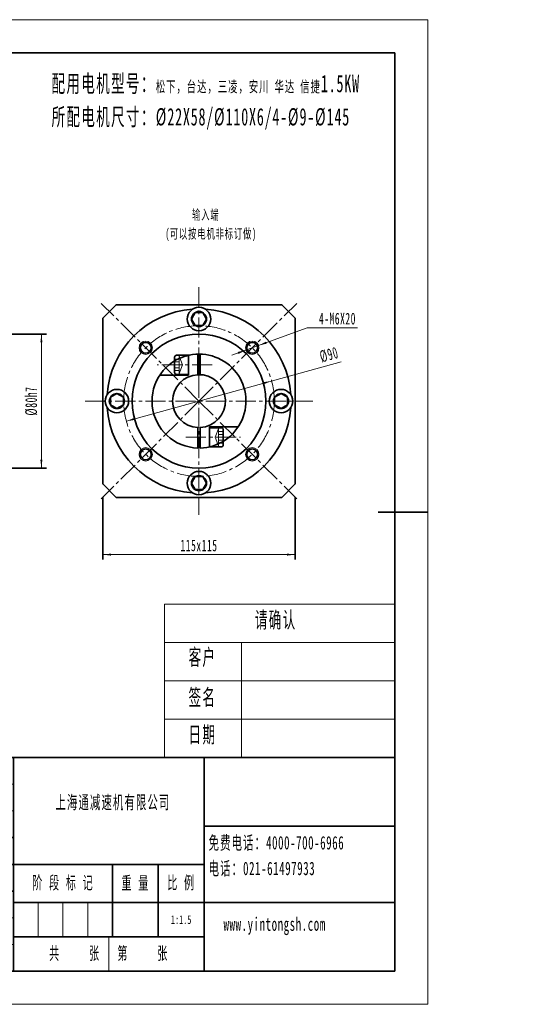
# Model space of a CAD drawing. Header units: millimetres. Extents: x 446 to 1937, y -1474 to 788.
# Tile 4 of 12: x 1632 to 1932, y -1474 to -886. Entities that reach past the tile are written whole.
import ezdxf
from ezdxf.enums import TextEntityAlignment as Align

# ---------------------------------------------------------------- set-up
doc = ezdxf.new("R2010")
doc.units = ezdxf.units.MM
doc.linetypes.add('点画线', pattern=[18, 12, -2, 2, -2])
doc.layers.get('0').update_dxf_attribs({"lineweight": 35})
for name, color, linetype, lineweight in [('EB0', 7, 'Continuous', 35), ('中心线层', 1, '点画线', 18), ('尺寸线层', 3, 'Continuous', 18), ('细实线层', 7, 'Continuous', 18), ('隐藏层', 7, 'Continuous', 18)]:
    doc.layers.add(name, color=color, linetype=linetype, lineweight=lineweight)
doc.styles.add('标准', font='txt', dxfattribs={"width": 0.6})
doc.dimstyles.new('标准', dxfattribs={"dimtxt": 7.029277, "dimasz": 5, "dimexe": 3, "dimexo": 0, "dimgap": 1.928433, "dimtad": 1, "dimdec": 1, "dimdsep": 46, "dimtxsty": '标准', "dimblk": '_CAXARROW', "dimcen": 0, "dimdle": 9, "dimazin": 2, "dimtfac": 0.707107, "dimtdec": 3, "dimtmove": 0, "dimatfit": 3, "dimldrblk": 'NONE', "dimfxl": 0, "dimfrac": 2, "dimtolj": 1, "dimlwd": 18, "dimarcsym": 0})

# ---------------------------------------------------------------- blocks, each defined once
blk = doc.blocks.new('*X60')
at = {"layer": 'EB0', "color": 0, "linetype": 'Continuous', "lineweight": 18}
for p, q in [((-415.8, 294.03), (415.8, 294.03)), ((-415.8, -294.03), (-415.8, 294.03)), ((415.8, 294.03), (415.8, -294.03)), ((415.8, -294.03), (-415.8, -294.03))]:
    blk.add_line(p, q, dxfattribs=at)
at = {"layer": 'EB0', "color": 0, "linetype": 'Continuous', "lineweight": 35}
for p, q in [((0, 294.03), (0, 264.33)), ((396, 274.23), (-396, 274.23)), ((-396, 274.23), (-396, -274.23)), ((396, -274.23), (396, 274.23)), ((-415.8, 0), (-386.1, 0)), ((415.8, 0), (386.1, 0)), ((0, -294.03), (0, -264.33)), ((-396, -274.23), (396, -274.23))]:
    blk.add_line(p, q, dxfattribs=at)
blk = doc.blocks.new('*X61')
at = {"layer": '细实线层', "linetype": 'Continuous', "lineweight": 18}
for p, q in [((0, 91.67), (137.51, 91.67)), ((0, 91.67), (0, 0)), ((137.51, 91.67), (137.51, 0)), ((0, 68.75), (137.51, 68.75)), ((45.84, 68.75), (45.84, 0)), ((0, 45.84), (137.51, 45.84)), ((0, 22.92), (137.51, 22.92)), ((0, 0), (137.51, 0))]:
    blk.add_line(p, q, dxfattribs=at)
at = {"layer": '尺寸线层', "linetype": 'Continuous', "lineweight": 18, "char_height": 9.658, "attachment_point": 1, "line_spacing_factor": 1.15057, "style": '标准'}
for s, insert, width in [('\\T1.1;请确认', (53.89, 87.03), 137.5061), ('\\T1.1; 客户', (9.96, 64.8), 45.8354), ('\\T1.1; 签名', (9.96, 40.81), 45.8354), ('\\T1.1; 日期', (9.96, 18.48), 45.8354)]:
    blk.add_mtext(s, dxfattribs=dict(at, insert=insert, width=width))
blk = doc.blocks.new('*X62')
at = {"layer": 'EB0', "linetype": 'Continuous', "lineweight": 35}
for p, q in [((-409.86, 127.512), (0, 127.512)), ((-409.86, 127.512), (-409.86, 0)), ((-387.09, 63.756), (-387.09, 127.512)), ((-364.32, 63.756), (-364.32, 127.512)), ((-327.888, 63.756), (-327.888, 127.512)), ((-291.456, 63.756), (-291.456, 127.512)), ((-264.132, 63.756), (-264.132, 127.512)), ((-227.7, 127.512), (-227.7, 0)), ((-113.85, 0), (-113.85, 127.512)), ((0, 127.512), (0, 0)), ((0, 86.526), (-113.85, 86.526)), ((-227.7, 79.695), (-409.86, 79.695)), ((-113.85, 63.756), (-409.86, 63.756)), ((-382.536, 0), (-382.536, 63.756)), ((-355.212, 0), (-355.212, 63.756)), ((-318.78, 0), (-318.78, 63.756)), ((-291.456, 0), (-291.456, 63.756)), ((-264.132, 0), (-264.132, 63.756)), ((-168.498, 63.756), (-168.498, 20.493)), ((-141.174, 63.756), (-141.174, 20.493)), ((-227.7, 47.817), (-409.86, 47.817)), ((-113.85, 40.986), (-227.7, 40.986)), ((0, 40.986), (-113.85, 40.986)), ((-113.85, 20.493), (-227.7, 20.493)), ((0, 0), (-409.86, 0))]:
    blk.add_line(p, q, dxfattribs=at)
at = {"layer": '细实线层', "linetype": 'Continuous', "lineweight": 18}
for p, q in [((-227.7, 111.573), (-409.86, 111.573)), ((-227.7, 95.634), (-409.86, 95.634)), ((-212.8995, 40.986), (-212.8995, 20.493)), ((-198.099, 40.986), (-198.099, 20.493)), ((-183.2985, 40.986), (-183.2985, 20.493)), ((-227.7, 31.878), (-409.86, 31.878)), ((-227.7, 15.939), (-409.86, 15.939))]:
    blk.add_line(p, q, dxfattribs=at)
at = {"layer": '隐藏层', "linetype": 'Continuous', "lineweight": 18}
blk.add_line((-170.775, 20.493), (-170.775, 0), dxfattribs=at)
at = {"layer": 'EB0', "attachment_point": 5, "line_spacing_factor": 1.15057, "style": '标准'}
for s, insert, char_height, width in [('\\T1.1;标记', (-398.475, 71.7255), 7.67687, 22.77), ('\\T1.1;处数', (-375.705, 71.7255), 7.67687, 22.77), ('\\T1.1;分 区', (-346.104, 71.7255), 7.67687, 36.432), ('\\T1.1;更改文件号', (-309.59732, 71.7255), 7.6768699, 71.1752967), ('\\T1.1;签 名', (-277.794, 71.7255), 7.67687, 27.324), ('\\T1.1;年、月、日', (-245.86671, 71.7255), 7.6768699, 69.4848381), ('\\T1.1;设 计', (-396.198, 55.7865), 7.67687, 27.324), ('\\T1.1;设 计', (-396.198, 55.7865), 7.67687, 27.324), ('\\T1.1;标准化', (-305.118, 55.7865), 7.67687, 27.324), ('\\T1.1;阶 段 标 记', (-198.099, 52.371), 7.6768699, 59.202), ('\\T1.1;重 量', (-154.836, 52.371), 7.67687, 27.324), ('\\T1.1;比 例', (-127.512, 52.371), 7.67687, 27.324), ('\\T1.1;审 核', (-396.198, 23.9085), 7.67687, 27.324), ('\\T1.1;工 艺', (-396.198, 7.9695), 7.67687, 27.324), ('\\T1.1;批 准', (-305.118, 7.9695), 7.67687, 27.324), ('\\T1.1;共     张   第     张', (-170.775, 10.2465), 7.6768699, 113.85)]:
    blk.add_mtext(s, dxfattribs=dict(at, insert=insert, char_height=char_height, width=width))
at = {"layer": 'EB0', "color": 0, "linetype": 'Continuous', "style": '标准'}
for tag, height, width, p in [('标记C', 3.46514, 0.6, (-398.475, 119.5425)), ('处数C', 3.46514, 0.6, (-375.705, 119.5425)), ('分区C', 3.46514, 0.6, (-346.104, 119.5425)), ('更改文件_编号C', 3.46514, 0.6, (-309.672, 119.5425)), ('标记签名C', 3.46514, 0.6, (-277.794, 119.5425)), ('标记_日期C', 3.46514, 0.6, (-245.916, 119.5425)), ('更改文件_编号B', 3.46514, 0.6, (-309.672, 103.6035)), ('标记签名B', 3.46514, 0.6, (-277.794, 103.6035)), ('单位名称', 6.93027, 0.6, (-56.925, 107.019)), ('标记B', 3.46514, 0.6, (-398.475, 103.6035)), ('处数B', 3.46514, 0.6, (-375.705, 103.6035)), ('分区B', 3.46514, 0.6, (-346.104, 103.6035)), ('标记_日期B', 3.46514, 0.6, (-245.916, 103.6035)), ('材料名称', 6.93027, 0.6, (-170.775, 95.634)), ('标记A', 3.46514, 0.6, (-398.475, 87.6645)), ('处数A', 3.46514, 0.6, (-375.705, 87.6645)), ('分区A', 3.46514, 0.6, (-346.104, 87.6645)), ('更改文件_编号A', 3.46514, 0.6, (-309.672, 87.6645)), ('标记签名A', 3.46514, 0.6, (-277.794, 87.6645)), ('标记_日期A', 3.46514, 0.6, (-245.916, 87.6645)), ('图纸名称', 6.93027, 0.6, (-56.925, 63.756)), ('设计_人员编号', 3.46514, 0.6, (-368.874, 55.7865)), ('设计_日期', 3.46514, 0.6, (-336.996, 55.7865)), ('标准化_人员编号', 3.46514, 0.6, (-277.794, 55.7865)), ('标准化_日期', 3.46514, 0.6, (-245.916, 55.7865)), ('阶段标记A', 3.46514, 0.576517, (-220.29975, 30.7395)), ('阶段标记B', 3.46514, 0.576517, (-205.49925, 30.7395)), ('阶段标记C', 3.46514, 0.576517, (-190.69875, 30.7395)), ('阶段标记D', 3.46514, 0.576517, (-175.89825, 30.7395)), ('重量', 3.46514, 0.6, (-154.836, 30.7395)), ('图纸比例', 5.19771, 0.6, (-127.512, 30.7395)), ('审核_人员编号', 3.46514, 0.6, (-368.874, 23.9085)), ('审核_日期', 3.46514, 0.6, (-336.996, 23.9085)), ('图纸编号', 6.93027, 0.6, (-56.925, 20.493)), ('页数', 3.46514, 0.6, (-199.2375, 10.2465)), ('页码', 3.46514, 0.6, (-142.3125, 10.2465)), ('工艺_人员编号', 3.46514, 0.6, (-368.874, 7.9695)), ('工艺_日期', 3.46514, 0.6, (-336.996, 7.9695)), ('批准_人员编号', 3.46514, 0.6, (-277.794, 7.9695)), ('批准_日期', 3.46514, 0.6, (-245.916, 7.9695))]:
    blk.add_attdef(tag, text='', height=height, dxfattribs=dict(at, width=width)).set_placement(p, align=Align.MIDDLE_CENTER)
blk = doc.blocks.new('*X68')
at = {"layer": '尺寸线层', "linetype": 'Continuous', "lineweight": 18}
for points in [[(1681.96, -1205.86), (1686.96, -1205.24), (1686.96, -1206.49)], [(1796.96, -1205.86), (1791.96, -1205.24), (1791.96, -1206.49)]]:
    blk.add_hatch(color=0, dxfattribs=at).paths.add_polyline_path(points, flags=0)
at = {"layer": '尺寸线层', "color": 0, "linetype": 'Continuous', "lineweight": 35}
for p, q in [((1681.96, -1171.67), (1681.96, -1208.86)), ((1796.96, -1171.67), (1796.96, -1208.86))]:
    blk.add_line(p, q, dxfattribs=at)
at = {"layer": '尺寸线层', "color": 0, "linetype": 'Continuous', "lineweight": 18}
blk.add_line((1681.96, -1205.86), (1796.96, -1205.86), dxfattribs=at)
at = {"layer": '尺寸线层', "color": 0, "linetype": 'Continuous', "lineweight": 35, "insert": (1739.46, -1200.42), "char_height": 7.0293, "width": 48.3335, "attachment_point": 5, "line_spacing_factor": 1.15057, "style": '标准'}
blk.add_mtext('\\T1.1;115x115', dxfattribs=at)
blk = doc.blocks.new('_CAXARROW')
blk.add_hatch(color=0).paths.add_polyline_path([(0, 0), (-1, 0.125), (-1, -0.125)], flags=0)
blk = doc.blocks.new('_NONE')
blk = doc.blocks.new('*X69')
at = {"layer": '尺寸线层', "linetype": 'Continuous', "lineweight": 18}
for points in [[(1775.04, -1080.98), (1779.95, -1079.86), (1779.53, -1078.69)], [(1767.52, -1083.71), (1763.03, -1086), (1762.61, -1084.83)]]:
    blk.add_hatch(color=0, dxfattribs=at).paths.add_polyline_path(points, flags=0)
at = {"layer": '尺寸线层', "color": 0, "linetype": 'Continuous', "lineweight": 18}
for q in [(1759.06, -1086.78), (1834.05, -1070.41)]:
    blk.add_line((1804.16, -1070.41), q, dxfattribs=at)
at = {"layer": '尺寸线层', "color": 0, "linetype": 'Continuous', "lineweight": 35, "insert": (1822.15, -1064.96), "char_height": 7.0293, "width": 49.5317, "attachment_point": 5, "line_spacing_factor": 1.15057, "style": '标准'}
blk.add_mtext('\\T1.1;4-M6X20', dxfattribs=at)
blk = doc.blocks.new('*X75')
at = {"layer": '尺寸线层', "linetype": 'Continuous', "lineweight": 18}
for points in [[(1645.33, -1074.17), (1645.96, -1079.17), (1644.71, -1079.17)], [(1645.33, -1154.17), (1645.96, -1149.17), (1644.71, -1149.17)]]:
    blk.add_hatch(color=0, dxfattribs=at).paths.add_polyline_path(points, flags=0)
at = {"layer": '尺寸线层', "color": 0, "linetype": 'Continuous', "lineweight": 35}
for p, q in [((1514.1, -1074.17), (1648.33, -1074.17)), ((1514.1, -1154.17), (1648.33, -1154.17))]:
    blk.add_line(p, q, dxfattribs=at)
at = {"layer": '尺寸线层', "color": 0, "linetype": 'Continuous', "lineweight": 18}
blk.add_line((1645.33, -1074.17), (1645.33, -1154.17), dxfattribs=at)
at = {"layer": '尺寸线层', "color": 0, "linetype": 'Continuous', "lineweight": 35, "insert": (1639.36, -1114.17), "char_height": 7.0293, "width": 34.8097, "attachment_point": 5, "rotation": 90, "line_spacing_factor": 1.15057, "style": '标准'}
blk.add_mtext('\\T1.1;%%C80h7', dxfattribs=at)
blk = doc.blocks.new('*X78')
at = {"layer": 'EB0'}
for p, q in [((-14.53, 17.09), (-14.53, 26.18)), ((-13.39, 27.32), (-6.31, 27.32)), ((-6.31, 27.04), (-6.31, 15.68)), ((-6.31, 15.96), (-13.39, 15.96)), ((6.31, -27.04), (6.31, -15.68)), ((6.31, -15.96), (13.39, -15.96)), ((14.53, -17.09), (14.53, -26.18)), ((13.39, -27.32), (6.31, -27.32))]:
    blk.add_line(p, q, dxfattribs=at)
at = {"layer": 'EB0', "linetype": 'Continuous', "lineweight": 35}
for p, q in [((-6.31, 15.4), (-6.31, 27.32)), ((-0.7, 15.75), (-0.7, 28.03)), ((0.7, 15.75), (0.7, 28.03)), ((-6.31, 15.4), (-23.43, 15.4)), ((-0.7, -15.75), (-0.7, -28.03)), ((0.7, -15.75), (0.7, -28.03)), ((6.31, -15.4), (23.43, -15.4)), ((6.31, -15.4), (6.31, -27.32))]:
    blk.add_line(p, q, dxfattribs=at)
for radius, start, end in [(28.04, 103.13197, 268.56746), (28.04, 271.43254, 106.263), (15.77, 92.54732, 267.45268), (15.77, 272.54732, 92.54732)]:
    blk.add_arc((0, 0), radius, start, end, dxfattribs=at)
at = {"layer": 'EB0'}
for centre, start, end in [((-13.39, 26.18), 90, 180), ((-13.39, 17.09), 180, 270), ((13.39, -17.09), 0, 90), ((13.39, -26.18), 270, 0)]:
    blk.add_arc(centre, 1.14, start, end, dxfattribs=at)
at = {"layer": '中心线层', "linetype": '点画线', "lineweight": 18}
for p, q in [((0, 13.67), (0, 25.58)), ((7.83, 21.64), (-24.89, 21.64)), ((-7.83, -21.64), (24.89, -21.64))]:
    blk.add_line(p, q, dxfattribs=at)
at = {"layer": '细实线层', "linetype": 'Continuous', "lineweight": 18}
for p, q in [((-11.75, 25.08), (-14.53, 25.08)), ((-9.76, 21.64), (-11.95, 27.32)), ((-11.75, 16.48), (-11.75, 26.8)), ((-11.75, 23.36), (-14.53, 23.36)), ((-11.75, 19.92), (-14.53, 19.92)), ((-11.75, 18.2), (-14.53, 18.2)), ((-11.75, 18.2), (-14.53, 18.2)), ((-11.95, 15.96), (-9.76, 21.64)), ((11.95, -15.96), (9.76, -21.64)), ((11.75, -16.48), (11.75, -26.8)), ((9.76, -21.64), (11.95, -27.32)), ((11.75, -18.2), (14.53, -18.2)), ((11.75, -18.2), (14.53, -18.2)), ((11.75, -19.92), (14.53, -19.92)), ((11.75, -23.36), (14.53, -23.36)), ((11.75, -25.08), (14.53, -25.08))]:
    blk.add_line(p, q, dxfattribs=at)
blk = doc.blocks.new('*X86')
at = {"layer": '尺寸线层', "linetype": 'Continuous', "lineweight": 18}
for points in [[(1782.83, -1102.17), (1778.18, -1104.1), (1777.84, -1102.9)], [(1696.09, -1126.17), (1701.07, -1125.43), (1700.74, -1124.23)]]:
    blk.add_hatch(color=0, dxfattribs=at).paths.add_polyline_path(points, flags=0)
at = {"layer": '尺寸线层', "color": 0, "linetype": 'Continuous', "lineweight": 18}
blk.add_line((1824.39, -1090.67), (1696.09, -1126.17), dxfattribs=at)
at = {"layer": '尺寸线层', "color": 0, "insert": (1817.12, -1086.48), "char_height": 7.0293, "width": 20.244, "attachment_point": 5, "rotation": 15.46523, "line_spacing_factor": 1.15057, "style": '标准'}
blk.add_mtext('\\T1.1;%%C90', dxfattribs=at)

msp = doc.modelspace()

# ---------------------------------------------------------------- linework, layer by layer
at = {"layer": 'EB0', "linetype": 'Continuous', "lineweight": 35}
for p, q in [((1737.21, -1061.27), (1734.96, -1065.17)), ((1741.71, -1061.27), (1737.21, -1061.27)), ((1743.96, -1065.17), (1741.71, -1061.27)), ((1734.96, -1065.17), (1737.21, -1069.06)), ((1737.21, -1069.06), (1741.71, -1069.06)), ((1741.71, -1069.06), (1743.96, -1065.17)), ((1690.46, -1109.67), (1686.56, -1111.92)), ((1694.36, -1111.92), (1690.46, -1109.67)), ((1788.46, -1109.67), (1784.56, -1111.92)), ((1792.36, -1111.92), (1788.46, -1109.67)), ((1686.56, -1111.92), (1686.56, -1116.42)), ((1686.56, -1116.42), (1690.46, -1118.67)), ((1690.46, -1118.67), (1694.36, -1116.42)), ((1694.36, -1116.42), (1694.36, -1111.92)), ((1784.56, -1111.92), (1784.56, -1116.42)), ((1784.56, -1116.42), (1788.46, -1118.67)), ((1788.46, -1118.67), (1792.36, -1116.42)), ((1792.36, -1116.42), (1792.36, -1111.92)), ((1737.21, -1159.27), (1734.96, -1163.17)), ((1734.96, -1163.17), (1737.21, -1167.06)), ((1741.71, -1159.27), (1737.21, -1159.27)), ((1743.96, -1163.17), (1741.71, -1159.27)), ((1741.71, -1167.06), (1743.96, -1163.17)), ((1737.21, -1167.06), (1741.71, -1167.06))]:
    msp.add_line(p, q, dxfattribs=at)
at = {"layer": 'EB0'}
msp.add_lwpolyline([(1681.96, -1064.67), (1681.96, -1163.67), (1689.96, -1171.67), (1788.96, -1171.67), (1796.96, -1163.67), (1796.96, -1064.67), (1788.96, -1056.67), (1689.96, -1056.67)], close=True, dxfattribs=at)
at = {"layer": 'EB0', "linetype": 'Continuous', "lineweight": 35}
for centre, radius in [((1739.46, -1065.17), 7), ((1739.46, -1065.17), 4.5), ((1739.46, -1114.17), 40), ((1707.64, -1082.35), 3.25), ((1771.28, -1082.35), 3.25), ((1690.46, -1114.17), 7), ((1690.46, -1114.17), 4.5), ((1788.46, -1114.17), 7), ((1788.46, -1114.17), 4.5), ((1707.64, -1145.99), 3.25), ((1771.28, -1145.99), 3.25), ((1739.46, -1163.17), 7), ((1739.46, -1163.17), 4.5)]:
    msp.add_circle(centre, radius, dxfattribs=at)
at = {"layer": 'EB0'}
for start, end in [(93.98018, 176.01982), (3.98018, 86.01982), (183.98018, 266.01982), (273.98018, 356.01982)]:
    msp.add_arc((1739.46, -1114.17), 55, start, end, dxfattribs=at)
at = {"layer": '中心线层', "linetype": '点画线', "lineweight": 18}
for p, q in [((1739.46, -1046.17), (1739.46, -1182.17)), ((1739.46, -1114.17), (1681.12, -1055.83)), ((1739.46, -1114.17), (1797.8, -1055.83)), ((1671.46, -1114.17), (1807.46, -1114.17)), ((1739.46, -1114.17), (1681.12, -1172.5)), ((1739.46, -1114.17), (1797.8, -1172.5))]:
    msp.add_line(p, q, dxfattribs=at)
msp.add_circle((1739.46, -1114.17), 45, dxfattribs=at)
at = {"layer": '细实线层', "linetype": 'Continuous', "lineweight": 18}
for centre in [(1707.64, -1082.35), (1771.28, -1082.35), (1707.64, -1145.99), (1771.28, -1145.99)]:
    msp.add_circle(centre, 4, dxfattribs=at)

# ---------------------------------------------------------------- block references
at = {"layer": 'EB0', "linetype": 'Continuous', "lineweight": 35}
for name, p in [('*X60', (1460.4, -1180.42)), ('*X78', (1739.46, -1114.17)), ('*X61', (1718.92, -1327.04))]:
    msp.add_blockref(name, p, dxfattribs=at)
at = {"layer": 'EB0', "linetype": 'Continuous', "lineweight": 18}
msp.add_blockref('*X62', (1856.33, -1454.61), dxfattribs=at).add_auto_attribs({'图纸比例': '1:1.5'})

# ---------------------------------------------------------------- texts
at = {"layer": '尺寸线层', "linetype": 'Continuous', "lineweight": 18, "attachment_point": 1, "line_spacing_factor": 1.15057, "style": '标准'}
for s, insert, char_height, width in [('\\T1.1;配用电机型号：{\\H0.644856x;松下，台达，三凌，安川 华达 信捷}1.5KW\\P所配电机尺寸：%%C22X58/%%C110X6/4-%%C9-%%C145', (1651.4, -919.32), 10.362, 341.177), ('\\T1.1;      输入端\\P(可以按电机非标订做)', (1719.39, -999.87), 5.915, 54.8263), ('\\T1.1;{\\H0.790905x;上海通减速机有限公司\\P}', (1653.73, -1349.77), 10.115, 104.4765)]:
    msp.add_mtext(s, dxfattribs=dict(at, insert=insert, char_height=char_height, width=width))
at = {"layer": '尺寸线层', "attachment_point": 1, "line_spacing_factor": 1.15057, "style": '标准'}
for s, insert, char_height, width in [('\\T1.1;{\\H2.28571x;免费电话：4000-700-6966\\P电话：021-61497933\\P\\P}', (1745.18, -1373.94), 3.5, 101.367), ('\\T1.1;www.yintongsh.com', (1754.11, -1422.54), 8, 77.7687)]:
    msp.add_mtext(s, dxfattribs=dict(at, insert=insert, char_height=char_height, width=width))

# ---------------------------------------------------------------- dimensions: what is measured, and where the dimension line sits
at = {"layer": '尺寸线层', "linetype": 'Continuous', "lineweight": 35}
dim = msp.add_diameter_dim_2p(p1=(1767.52, -1083.71), p2=(1775.04, -1080.98), text='4-M6X20', dimstyle='标准', override={"dimtih": 1, "dimtoh": 1, "dimpost": '%%C<>', "dimsah": 1, "dimtfac": 1, "dimtmove": 2, "dimtfill": 1}, dxfattribs=at)
dim.commit()
dim.dimension.update_dxf_attribs({"geometry": '*X69', "text_midpoint": (1804.16, -1070.41), "dimtype": 163})
for base, p1, p2, angle, text, override, picture, middle in [((1645.33, -1154.17), (1514.1, -1074.17), (1514.1, -1154.17), 270, '%%C80h7', {"dimsah": 1, "dimtfill": 1}, '*X75', (1645.33, -1114.17)), ((1796.96, -1205.86), (1681.96, -1171.67), (1796.96, -1171.67), 0, '115x115', {"dimsah": 1, "dimtfac": 1, "dimtfill": 1}, '*X68', (1739.46, -1205.86))]:
    dim = msp.add_linear_dim(base=base, p1=p1, p2=p2, angle=angle, text=text, dimstyle='标准', override=override, dxfattribs=at)
    dim.commit()
    dim.dimension.update_dxf_attribs({"geometry": picture, "text_midpoint": middle})
at = {"layer": '尺寸线层'}
dim = msp.add_diameter_dim_2p(p1=(1696.09, -1126.17), p2=(1782.83, -1102.17), dimstyle='标准', override={"dimpost": '%%C<>', "dimsah": 1, "dimtfill": 1, "dimtzin": 8}, dxfattribs=at)
dim.commit()
dim.dimension.update_dxf_attribs({"geometry": '*X86', "text_midpoint": (1818.72, -1092.24), "dimtype": 163})

doc.saveas('drawing.dxf')
